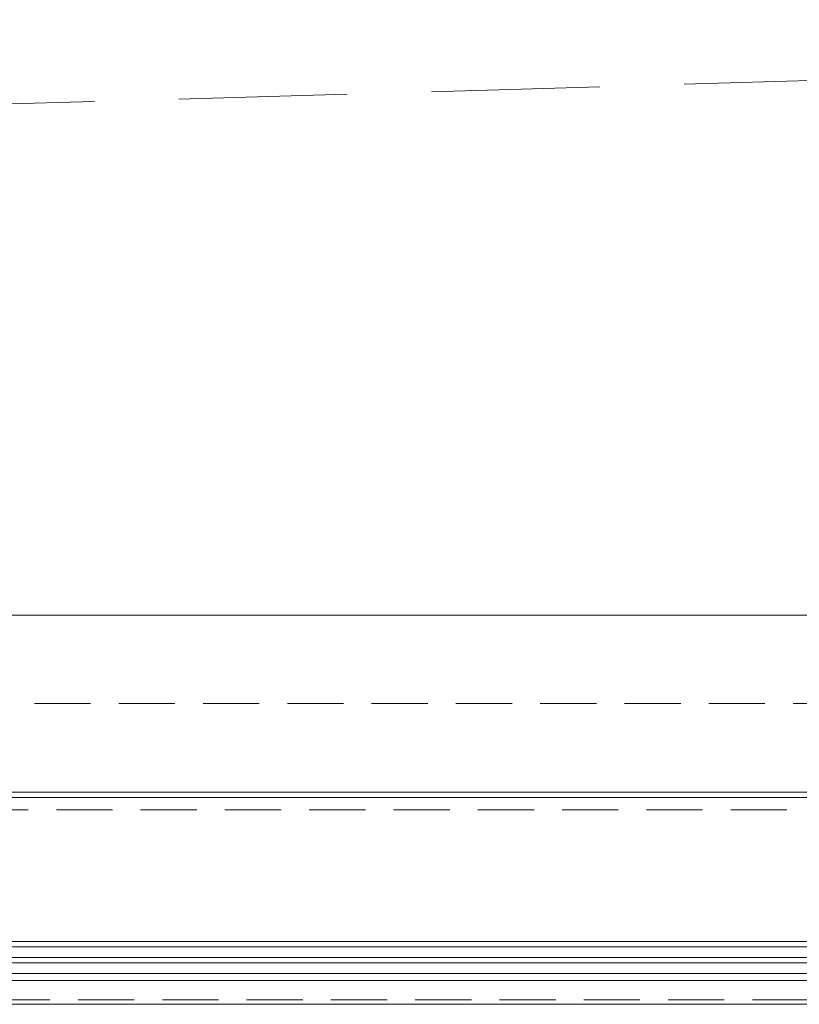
# Model space of a CAD drawing. Header units: millimetres. Extents: x 144573 to 336993, y 74252 to 247042.
# Tile 236 of 256: x 166976 to 167857, y 174615 to 175728. Entities that reach past the tile are written whole.
import ezdxf

# ---------------------------------------------------------------- set-up
doc = ezdxf.new("R2010")
doc.units = ezdxf.units.MM
doc.linetypes.add('ČÁRKOVANÁ', pattern=[19.05, 12.7, -6.35])
for name, color, linetype, lineweight in [('FASÁDA DETAILNÍ', 255, 'Continuous', 0), ('NOVA', 255, 'Continuous', 0), ('TENKA', 255, 'Continuous', 0)]:
    doc.layers.add(name, color=color, linetype=linetype, lineweight=lineweight)

msp = doc.modelspace()

# ---------------------------------------------------------------- linework, layer by layer
at = {"layer": 'FASÁDA DETAILNÍ'}
for p, q in [((169404.98, 174849.259), (166567.98, 174849.259)), ((168679.98, 174849.259), (166567.98, 174849.259)), ((169681.98, 174686.259), (165483.48, 174686.259)), ((165483.48, 174680.259), (169681.98, 174680.259)), ((169681.98, 174668.259), (165483.48, 174668.259)), ((165483.48, 174662.259), (169681.98, 174662.259)), ((169681.98, 174650.259), (165483.48, 174650.259)), ((165483.48, 174642.259), (169681.98, 174642.259))]:
    msp.add_line(p, q, dxfattribs=at)
for points in [[(173301.48, 174615.259), (146721.48, 174615.259), (146721.48, 198295.259), (173301.48, 198295.259)], [(173061.48, 174855.259), (146961.48, 174855.259), (146961.48, 198055.259), (173061.48, 198055.259)]]:
    msp.add_lwpolyline(points, close=True, dxfattribs=at)
at = {"layer": 'FASÁDA DETAILNÍ', "linetype": 'ČÁRKOVANÁ', "ltscale": 5}
for points in [[(173296.48, 174620.259), (146726.48, 174620.259), (146726.48, 198290.259), (173296.48, 198290.259)], [(173081.48, 174835.259), (146941.48, 174835.259), (146941.48, 198075.259), (173081.48, 198075.259)], [(172961.48, 174955.259), (147061.48, 174955.259), (147061.48, 197955.259), (172961.48, 197955.259)]]:
    msp.add_lwpolyline(points, close=True, dxfattribs=at)
at = {"layer": 'NOVA', "linetype": 'ČÁRKOVANÁ', "ltscale": 15}
msp.add_line((147161.48, 175055.259), (172861.48, 175805.259), dxfattribs=at)
at = {"layer": 'NOVA'}
msp.add_line((170735.98, 175055.259), (166053.98, 175055.257), dxfattribs=at)
at = {"layer": 'TENKA', "linetype": 'ČÁRKOVANÁ', "ltscale": 7}
msp.add_lwpolyline([(147718.98, 197855.259), (172861.48, 197855.259), (172861.48, 175055.259), (147718.98, 175055.259)], close=True, dxfattribs=at)

doc.saveas('drawing.dxf')
